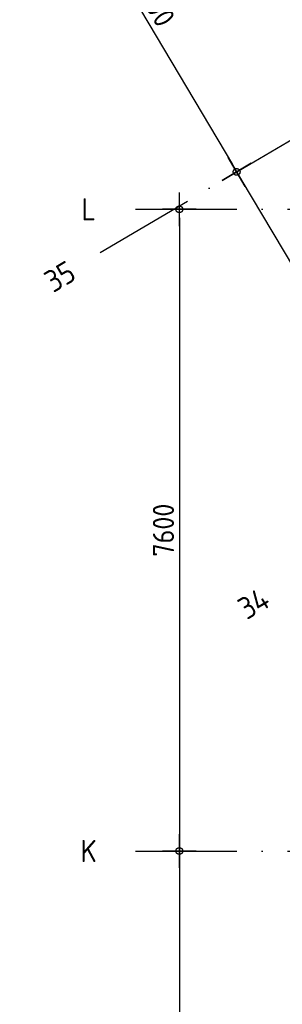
# Model space of a CAD drawing. Header units: millimetres. Extents: x 20872 to 297961, y -293704 to 213007.
# Tile 27 of 256: x 51368 to 54475, y -136616 to -124954. Entities that reach past the tile are written whole.
import ezdxf
from ezdxf.enums import TextEntityAlignment as Align
from ezdxf.xclip import XClip

# ---------------------------------------------------------------- set-up
doc = ezdxf.new("R2010")
doc.units = ezdxf.units.MM
doc.header["$LTSCALE"] = 100
doc.header["$XCLIPFRAME"] = 2
doc.linetypes.add('ACAD_ISO10W100', pattern=[18, 12, -3, 0, -3])
doc.layers.get('Defpoints').update_dxf_attribs({"color": 181})
for name, color, linetype in [('A--L$7--_stramien', 1, 'Continuous'), ('A--T$7--_stramien', 7, 'Continuous'), ('XREFS', 9, 'Continuous')]:
    doc.layers.add(name, color=color, linetype=linetype)
doc.styles.add('BRON standaard', font='isocp.shx')
doc.styles.add('BURO maatvoering', font='isocp.shx')
doc.styles.add('JINX maatvoering', font='isocp.shx')
doc.dimstyles.new('JINX maatvoering 1-100', dxfattribs={"dimscale": 100, "dimtxt": 2.5, "dimasz": 1, "dimexe": 125, "dimexo": 0, "dimtad": 1, "dimdec": 0, "dimzin": 12, "dimdsep": 46, "dimtxsty": 'JINX maatvoering', "dimblk": 'BURO_maatvoeringssymbool_01', "dimcen": 2, "dimse1": 1, "dimse2": 1, "dimclrd": 1, "dimclrt": 7, "dimadec": 0, "dimazin": 0, "dimtfac": 1, "dimtdec": 0, "dimtix": 1, "dimtofl": 0, "dimtmove": 0, "dimatfit": 3, "dimldrblk": 'DOT', "dimfxl": 1, "dimtolj": 1, "dimtzin": 0, "dimarcsym": 0})

# ---------------------------------------------------------------- blocks, each defined once
blk = doc.blocks.new('AL_stramlab_01_P03_BV')
at = {"color": 4, "linetype": 'Continuous', "lineweight": -2, "style": 'BRON standaard'}
blk.add_attdef('LABEL', text='', height=350, dxfattribs=at).set_placement((0, 0), align=Align.MIDDLE_CENTER)
blk = doc.blocks.new('AB2_D_DV_MV_maatvoeringssymbool_01')
at = {"color": 1}
for p, q in [((0, -2), (0, 2)), ((-2, 0), (2, 0))]:
    blk.add_line(p, q, dxfattribs=at)
blk.add_circle((0, 0), 0.4, dxfattribs=at)
blk = doc.blocks.new('*D222')
at = {"layer": 'A--T$7--_stramien', "color": 1, "lineweight": -2, "transparency": 16777216}
blk.add_line((51694, 27029), (53885, 23329), dxfattribs=at)
at = {"layer": 'Defpoints', "color": 0, "transparency": 16777216}
for p in [(53854, 28424), (56147, 24552), (53936, 23243)]:
    blk.add_point(p, dxfattribs=at)
at = {"layer": 'A--T$7--_stramien', "color": 1, "lineweight": -2, "transparency": 16777216, "xscale": 100, "yscale": 100, "zscale": 100}
for p, rotation in [((51643, 27115), 120.6301152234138), ((53936, 23243), 300.6301152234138)]:
    blk.add_blockref('AB2_D_DV_MV_maatvoeringssymbool_01', p, dxfattribs=dict(at, rotation=rotation))
at = {"layer": 'A--T$7--_stramien', "color": 7, "transparency": 16777216, "insert": (52951, 25274), "char_height": 250, "attachment_point": 5, "rotation": 300.6301, "style": 'JINX maatvoering'}
blk.add_mtext('\\A1;4500', dxfattribs=at)
blk = doc.blocks.new('_Dot')
at = {"color": 0, "linetype": 'ByBlock', "lineweight": -2}
blk.add_line((-0.5, 0), (-1, 0), dxfattribs=at)
at = {"color": 0, "linetype": 'ByBlock', "const_width": 0.5}
blk.add_lwpolyline([(-0.25, 0, 1), (0.25, 0, 1)], format="xyb", close=True, dxfattribs=at)
blk = doc.blocks.new('BURO_maatvoeringssymbool_01')
at = {"color": 1}
for p, q in [((0, -2), (0, 2)), ((-2, 0), (2, 0))]:
    blk.add_line(p, q, dxfattribs=at)
blk.add_circle((0, 0), 0.4, dxfattribs=at)
blk = doc.blocks.new('*D223')
at = {"layer": 'A--T$7--_stramien', "color": 1, "lineweight": -2, "transparency": 16777216}
blk.add_line((53987, 23157), (56178, 19457), dxfattribs=at)
at = {"layer": 'Defpoints', "color": 0, "transparency": 16777216}
for p in [(56147, 24552), (58440, 20680), (56229, 19371)]:
    blk.add_point(p, dxfattribs=at)
at = {"layer": 'A--T$7--_stramien', "color": 1, "lineweight": -2, "transparency": 16777216, "xscale": 100, "yscale": 100, "zscale": 100}
for p, rotation in [((53936, 23243), 120.6301152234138), ((56229, 19371), 300.6301152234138)]:
    blk.add_blockref('AB2_D_DV_MV_maatvoeringssymbool_01', p, dxfattribs=dict(at, rotation=rotation))
at = {"layer": 'A--T$7--_stramien', "color": 7, "transparency": 16777216, "insert": (55244, 21402), "char_height": 250, "attachment_point": 5, "rotation": 300.6301, "style": 'JINX maatvoering'}
blk.add_mtext('\\A1;4500', dxfattribs=at)
blk = doc.blocks.new('*D226')
at = {"layer": 'A--T$7--_stramien', "color": 1, "lineweight": -2, "transparency": 16777216}
blk.add_line((53258, 22700), (53258, 15300), dxfattribs=at)
at = {"layer": 'Defpoints', "color": 0, "transparency": 16777216}
for p in [(57184, 22800), (53258, 15200), (57184, 15200)]:
    blk.add_point(p, dxfattribs=at)
at = {"layer": 'A--T$7--_stramien', "color": 1, "lineweight": -2, "transparency": 16777216, "xscale": 100, "yscale": 100, "zscale": 100}
for p, rotation in [((53258, 22800), 89.99953007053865), ((53258, 15200), 269.9995300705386)]:
    blk.add_blockref('AB2_D_DV_MV_maatvoeringssymbool_01', p, dxfattribs=dict(at, rotation=rotation))
at = {"layer": 'A--T$7--_stramien', "color": 7, "transparency": 16777216, "insert": (53070, 19000), "char_height": 250, "attachment_point": 5, "rotation": 89.9995, "style": 'JINX maatvoering'}
blk.add_mtext('\\A1;7600', dxfattribs=at)
blk = doc.blocks.new('*D227')
at = {"layer": 'A--T$7--_stramien', "color": 1, "lineweight": -2, "transparency": 16777216}
blk.add_line((53258, 15100), (53258, 7700), dxfattribs=at)
at = {"layer": 'Defpoints', "color": 0, "transparency": 16777216}
for p in [(57184, 15200), (52738, 7600), (53258, 7600)]:
    blk.add_point(p, dxfattribs=at)
at = {"layer": 'A--T$7--_stramien', "color": 1, "lineweight": -2, "transparency": 16777216, "xscale": 100, "yscale": 100, "zscale": 100}
for p, rotation in [((53258, 15200), 89.99953007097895), ((53258, 7600), 269.9995300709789)]:
    blk.add_blockref('AB2_D_DV_MV_maatvoeringssymbool_01', p, dxfattribs=dict(at, rotation=rotation))
at = {"layer": 'A--T$7--_stramien', "color": 7, "transparency": 16777216, "insert": (53070, 11400), "char_height": 250, "attachment_point": 5, "rotation": 89.9995, "style": 'JINX maatvoering'}
blk.add_mtext('\\A1;7600', dxfattribs=at)
blk = doc.blocks.new('stramienlijnen_1')
at = {"layer": 'A--L$7--_stramien', "color": 1, "linetype": 'ACAD_ISO10W100', "lineweight": -3}
for p, q in [((52321.4, 22286.7), (56147.2, 24552)), ((52738.4, 22800), (57184.5, 22800)), ((52738.4, 15200), (57184.5, 15200))]:
    blk.add_line(p, q, dxfattribs=at)
at = {"layer": 'A--T$7--_stramien', "color": 7, "linetype": 'Continuous', "lineweight": -3}
ref = blk.add_blockref('AL_stramlab_01_P03_BV', (52184.5, 22800), dxfattribs=dict(at, xscale=75, yscale=75, zscale=75))
ref.add_attrib('LABEL', 'L', dxfattribs={"layer": '0', "color": 4, "linetype": 'Continuous', "lineweight": -2, "height": 262.5, "style": 'BURO maatvoering'}).set_placement((52184.5, 22800), align=Align.MIDDLE_CENTER)
ref = blk.add_blockref('AL_stramlab_01_P03_BV', (51844.8, 22004.5), dxfattribs=dict(at, xscale=75, yscale=75, zscale=75, rotation=30.63011522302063))
ref.add_attrib('LABEL', '35', dxfattribs={"layer": '0', "color": 4, "linetype": 'Continuous', "lineweight": -2, "height": 262.5, "rotation": 30.63012, "style": 'BURO maatvoering'}).set_placement((51844.8, 22004.5), align=Align.MIDDLE_CENTER)
ref = blk.add_blockref('AL_stramlab_01_P03_BV', (54137.5, 18132.4), dxfattribs=dict(at, xscale=75, yscale=75, zscale=75, rotation=30.63011522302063))
ref.add_attrib('LABEL', '34', dxfattribs={"layer": '0', "color": 4, "linetype": 'Continuous', "lineweight": -2, "height": 262.5, "rotation": 30.63012, "style": 'BURO maatvoering'}).set_placement((54137.5, 18132.4), align=Align.MIDDLE_CENTER)
ref = blk.add_blockref('AL_stramlab_01_P03_BV', (52184.5, 15200), dxfattribs=dict(at, xscale=75, yscale=75, zscale=75))
ref.add_attrib('LABEL', 'K', dxfattribs={"layer": '0', "color": 4, "linetype": 'Continuous', "lineweight": -2, "height": 262.5, "style": 'BURO maatvoering'}).set_placement((52184.5, 15200), align=Align.MIDDLE_CENTER)
at = {"layer": 'A--T$7--_stramien', "color": 7}
for base, p1, p2, angle, picture, middle in [((53936.1, 23242.6), (53854.3, 28424.4), (56147.2, 24551.9), 300.63012, '*D222', (52950.9, 25274.4)), ((56228.7, 19370.6), (56147.2, 24551.9), (58439.9, 20679.9), 300.63012, '*D223', (55243.7, 21402.2)), ((53257.9, 7599.7), (57184.2, 15199.6), (52738.1, 7599.7), 89.99953, '*D227', (53070.4, 11399.7))]:
    dim = blk.add_linear_dim(base=base, p1=p1, p2=p2, angle=angle, dimstyle='JINX maatvoering 1-100', dxfattribs=at)
    dim.commit()
    dim.dimension.update_dxf_attribs({"geometry": picture, "text_midpoint": middle})
dim = blk.add_aligned_dim(p1=(57184.3, 22799.7), p2=(57184.2, 15199.6), distance=-3926.2, dimstyle='JINX maatvoering 1-100', dxfattribs=at)
dim.commit()
dim.dimension.update_dxf_attribs({"geometry": '*D226', "text_midpoint": (53070.5, 18999.7)})
blk = doc.blocks.new('2016-02-04 100 begane grond bestaand')
at = {"layer": 'A--L$7--_stramien'}
blk.add_blockref('stramienlijnen_1', (0, 0), dxfattribs=at)

msp = doc.modelspace()

# ---------------------------------------------------------------- block references
at = {"layer": 'XREFS'}
ref = msp.add_blockref('2016-02-04 100 begane grond bestaand', (-1, -150000), dxfattribs=at)
XClip(ref).set_block_clipping_path([(116767.0762143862, 29769.3836009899), (164491.5066313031, 13442.9004429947), (179861.076214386, 13442.9004429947), (179861.076214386, -11696.8579780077), (20873.0762143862, -11696.8579780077), (20873.0762143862, 82263.1420219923), (116767.0762143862, 82263.1420219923)])

doc.saveas('drawing.dxf')
